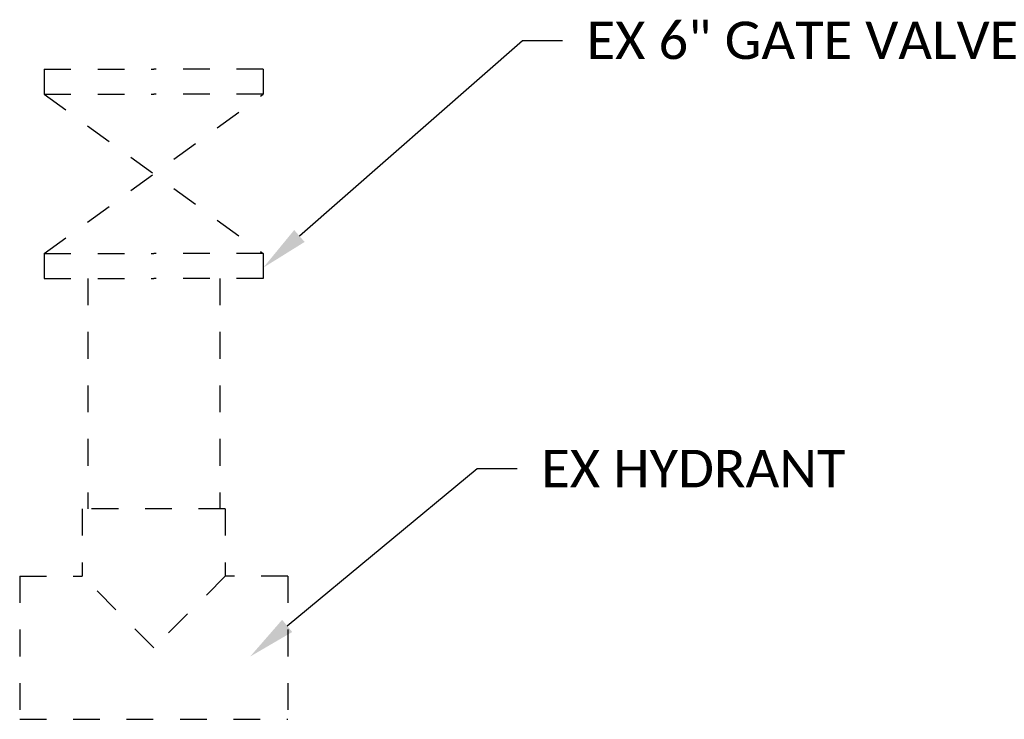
# Model space of a CAD drawing. Header units: feet. Extents: x 2205963 to 2207247, y 306378 to 307002.
# Tile 10 of 16: x 2207217.02 to 2207220.71, y 306936.65 to 306939.27. Entities that reach past the tile are written whole.
import ezdxf
from ezdxf import colors
from ezdxf.entities.mleader import LeaderData, LeaderLine
from ezdxf.math import Vec2, Vec3

# ---------------------------------------------------------------- set-up
doc = ezdxf.new("R2010")
doc.units = ezdxf.units.FT
doc.header["$MEASUREMENT"] = 0
doc.linetypes.add('2', pattern=[0.1, 0.06, -0.04])
doc.layers.add('SH_Text', color=7, linetype='Continuous')
doc.layers.add('UT_X_Water_Service_Line', color=131, linetype='2')
doc.styles.add('Straight Normal (0.14) Font 30', font='calibri.ttf', dxfattribs={"height": 0.14})

# ---------------------------------------------------------------- blocks, each defined once
blk = doc.blocks.new('pvcsch40-6tees')
at = {"color": 0, "linetype": 'ByBlock'}
for p, q in [((3.59375, 6.96875), (-3.59375, 6.96875)), ((-3.59375, 6.96875), (-3.59375, 3.59375)), ((3.59375, 6.96875), (3.59375, 3.59375)), ((-6.734375, 3.59375), (-6.734375, -3.59375)), ((-6.734375, 3.59375), (-3.59375, 3.59375)), ((0, 0), (-3.59375, 3.59375)), ((3.59375, 3.59375), (0, 0)), ((6.734375, 3.59375), (3.59375, 3.59375)), ((6.734375, 3.59375), (6.734375, -3.59375)), ((-6.734375, -3.59375), (6.734375, -3.59375))]:
    blk.add_line(p, q, dxfattribs=at)

msp = doc.modelspace()

# ---------------------------------------------------------------- linework, layer by layer
at = {"layer": 'UT_X_Water_Service_Line'}
for p, q in [((2207217.1153, 306939.0819), (2207217.1153, 306938.9888)), ((2207217.1153, 306939.0819), (2207217.5249, 306939.0819)), ((2207217.9346, 306939.0819), (2207217.5249, 306939.0819)), ((2207217.9346, 306939.0819), (2207217.9346, 306938.9888)), ((2207217.1153, 306938.9888), (2207217.5249, 306938.9888)), ((2207217.1153, 306938.9888), (2207217.9346, 306938.3929)), ((2207217.1153, 306938.3929), (2207217.9346, 306938.9888)), ((2207217.9346, 306938.9888), (2207217.5249, 306938.9888)), ((2207217.1153, 306938.3929), (2207217.1153, 306938.2998)), ((2207217.1153, 306938.3929), (2207217.5249, 306938.3929)), ((2207217.9346, 306938.3929), (2207217.5249, 306938.3929)), ((2207217.9346, 306938.3929), (2207217.9346, 306938.2998)), ((2207217.1153, 306938.2998), (2207217.5249, 306938.2998)), ((2207217.2782, 306938.2998), (2207217.2782, 306937.4381)), ((2207217.9346, 306938.2998), (2207217.5249, 306938.2998)), ((2207217.7717, 306938.2998), (2207217.7717, 306937.4381))]:
    msp.add_line(p, q, dxfattribs=at)

# ---------------------------------------------------------------- block references
at = {"layer": 'UT_X_Water_Service_Line', "xscale": 0.07448601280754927, "yscale": 0.07448601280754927, "zscale": 0.07448601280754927}
msp.add_blockref('pvcsch40-6tees', (2207217.5249, 306936.9191), dxfattribs=at)

# ---------------------------------------------------------------- leaders
at = {"layer": 'SH_Text'}
ml = msp.add_multileader_mtext('Standard', dxfattribs=at)
ml.set_content('EX 6" GATE VALVE', color=256, style='Straight Normal (0.14) Font 30')
ml.set_leader_properties(color=9)
ml.build(insert=Vec2(0, 0))
ml.multileader.update_dxf_attribs({"text_left_attachment_type": 2, "text_right_attachment_type": 2, "dogleg_length": 0.15, "arrow_head_size": 0.18})
ctx = ml.context
ctx.base_point, ctx.char_height, ctx.arrow_head_size, ctx.landing_gap_size, ctx.plane_origin = Vec3(2207219.0546, 306939.1902), 0.14, 0.18, 0.09, Vec3(2207216.8773, 306937.3774)
ctx.left_attachment, ctx.right_attachment = 2, 2
notes = []
notes.append((ctx, [(0, (1, 1, 0), (2207218.9046, 306939.1902), (1, 0), 0.15, [(0, [(2207217.9346, 306938.34)], 0, [])])]))
ctx.mtext.insert, ctx.mtext.flow_direction = Vec3(2207219.1446, 306939.2602), 5
ml = msp.add_multileader_mtext('Standard', dxfattribs=at)
ml.set_content('EX HYDRANT', color=256, style='Straight Normal (0.14) Font 30')
ml.set_leader_properties(color=9)
ml.build(insert=Vec2(0, 0))
ml.multileader.update_dxf_attribs({"text_left_attachment_type": 2, "text_right_attachment_type": 2, "dogleg_length": 0.15, "arrow_head_size": 0.18})
ctx = ml.context
ctx.base_point, ctx.char_height, ctx.arrow_head_size, ctx.landing_gap_size, ctx.plane_origin = Vec3(2207218.8853, 306937.5888), 0.14, 0.18, 0.09, Vec3(2207216.8282, 306935.9232)
ctx.left_attachment, ctx.right_attachment = 2, 2
notes.append((ctx, [(0, (1, 1, 0), (2207218.7353, 306937.5888), (1, 0), 0.15, [(0, [(2207217.8855, 306936.8859)], 0, [])])]))
ctx.mtext.insert, ctx.mtext.flow_direction = Vec3(2207218.9753, 306937.6588), 5
for ctx, leaders in notes:
    for number, flags, end, landing, length, lines in leaders:
        leader = LeaderData()
        leader.index, (leader.has_last_leader_line, leader.has_dogleg_vector, leader.attachment_direction) = number, flags
        leader.last_leader_point, leader.dogleg_vector, leader.dogleg_length = Vec3(end), Vec3(landing), length
        for number, points, colour, breaks in lines:
            line = LeaderLine()
            line.index, line.vertices, line.color, line.breaks = number, Vec3.list(points), colors.encode_raw_color(colour), breaks
            leader.lines.append(line)
        ctx.leaders.append(leader)

doc.saveas('drawing.dxf')
